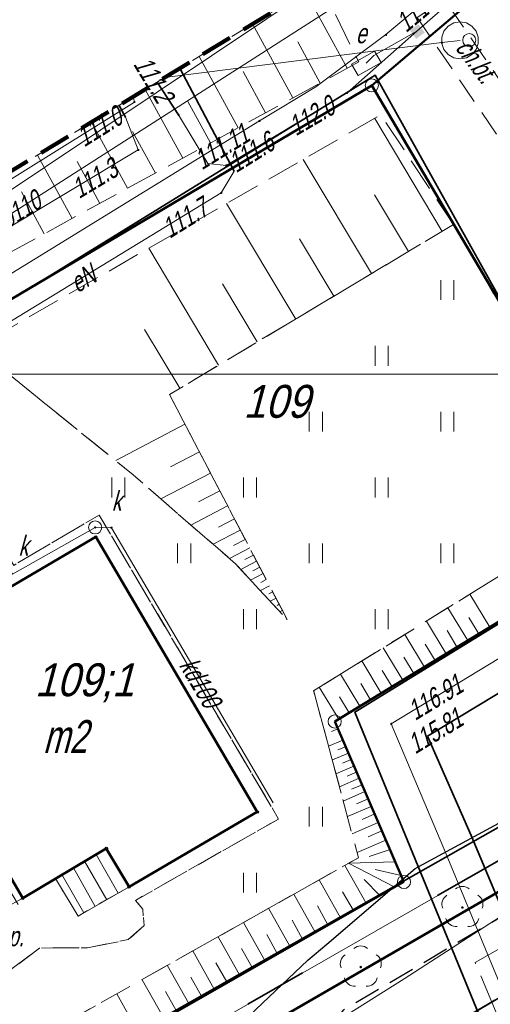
# Model space of a CAD drawing. Extents: x 7463256 to 7464485, y 5957341 to 5958260.
# Tile 157 of 256: x 7463821 to 7463839, y 5957726 to 5957763. Entities that reach past the tile are written whole.
import ezdxf
from ezdxf import colors
from ezdxf.entities.mleader import LeaderData, LeaderLine
from ezdxf.enums import TextEntityAlignment as Align
from ezdxf.math import Vec2, Vec3

# ---------------------------------------------------------------- set-up
doc = ezdxf.new("R2010")
doc.units = 0
doc.header["$MEASUREMENT"] = 0
for name, pattern in [('1.5_0.5', [2, 1.5, -0.5]), ('218-500', [1, 0.5, -0.5]), ('4', [1.8, 1.2, -0.6]), ('l219_500', [0]), ('mz1.0_0.5', [1.5, 1, -0.5]), ('mz1.25_0.5', [1.75, 1.25, -0.5]), ('mz2.0_0.5', [2.5, 2, -0.5])]:
    doc.linetypes.add(name, pattern=pattern)
doc.layers.get('0').update_dxf_attribs({"color": 2, "linetype": 'CONTINUOUS', "lineweight": 5})
for name, color, linetype in [('000 Inne (niezydentyfikowane)', 7, 'CONTINUOUS'), ('202-Punkt graniczny stabilizowany trwale', 7, 'CONTINUOUS'), ('211-Nr działki', 7, 'CONTINUOUS'), ('218-Granica użytku', 7, 'CONTINUOUS'), ('219-Linia granicy', 7, 'CONTINUOUS'), ('312-Budynek (powierzchnia)', 7, 'CONTINUOUS'), ('312-Numer ewidencyjny budynku', 7, 'CONTINUOUS'), ('312-Numer ewidencyjny budynku-Atr124', 7, 'CONTINUOUS'), ('352-schody (powierzchnia)', 7, 'CONTINUOUS'), ('chodnik (powierzchnia)', 7, 'CONTINUOUS'), ('chodnik (powierzchnia)-Atr17', 7, 'CONTINUOUS'), ('drzewo liściaste (punkt)', 7, 'CONTINUOUS'), ('jezdnia (powierzchnia)', 7, 'CONTINUOUS'), ('komora podziemna - przewód kanalizacyjny (powierzchnia)', 7, 'CONTINUOUS'), ('krawężnik (linia)', 7, 'CONTINUOUS'), ('Obszar opracowania', 7, 'CONTINUOUS'), ('ogrodzenie trwałe (linia)', 7, 'CONTINUOUS'), ('przewód ciepłowniczy (linia)', 7, 'CONTINUOUS'), ('przewód ciepłowniczy - projektowany lub w budowie (linia) - ob. projektowany', 7, 'CONTINUOUS'), ('przewód elektroenergetyczny (linia)', 7, 'CONTINUOUS'), ('przewód elektroenergetyczny (linia)-Atr1', 7, 'CONTINUOUS'), ('przewód gazowy (linia)', 7, 'CONTINUOUS'), ('przewód kanalizacyjny (linia)', 7, 'CONTINUOUS'), ('przewód kanalizacyjny (linia)-Atr1', 7, 'CONTINUOUS'), ('przewód telekomunikacyjny (linia)', 7, 'CONTINUOUS'), ('przewód wodociągowy (linia)', 7, 'CONTINUOUS'), ('przewód wodociągowy (linia)-Atr1', 7, 'CONTINUOUS'), ('Punkt budynku', 7, 'CONTINUOUS'), ('punkt o określonej wysokości (sieć ciepłownicza)', 7, 'CONTINUOUS'), ('punkt o określonej wysokości (sieć ciepłownicza)-Atr2', 7, 'CONTINUOUS'), ('punkt o określonej wysokości (sieć ciepłownicza)-Atr3', 7, 'CONTINUOUS'), ('punkt o określonej wysokości (sieć elektroenergetyczna)', 7, 'CONTINUOUS'), ('punkt o określonej wysokości (sieć elektroenergetyczna)-Atr2', 7, 'CONTINUOUS'), ('punkt o określonej wysokości (sieć gazowa)', 7, 'CONTINUOUS'), ('punkt o określonej wysokości (sieć gazowa)-Atr2', 7, 'CONTINUOUS'), ('punkt o określonej wysokości (sieć kanalizacyjna)', 7, 'CONTINUOUS'), ('rura ochronna - przewód ciepłowniczy (linia)', 7, 'CONTINUOUS'), ('rura ochronna - przewód elektroenergetyczny (linia)', 7, 'CONTINUOUS'), ('skarpa nieumocniona (powierzchnia)', 7, 'CONTINUOUS'), ('studzienka okrągła - przewód kanalizacyjny (punkt)', 7, 'CONTINUOUS'), ('studzienka okrągła - przewód kanalizacyjny (punkt)-Atr17', 7, 'CONTINUOUS'), ('szafa kablowa (punkt)', 7, 'CONTINUOUS'), ('szafa kablowa (punkt)-Atr17', 7, 'CONTINUOUS'), ('trawnik (powierzchnia)', 7, 'CONTINUOUS'), ('trawnik (powierzchnia) - symbol', 7, 'CONTINUOUS'), ('Wstawianie ramki sekcyjnej z opisem', 7, 'CONTINUOUS'), ('właz okrągły - siec kanalizacyjna (punkt)', 7, 'CONTINUOUS'), ('złącze kablowe - siec elektroenergetyczna (punkt)', 7, 'CONTINUOUS')]:
    doc.layers.add(name, color=color, linetype=linetype)
doc.layers.add('OBMBS-21-18876-opis proj', color=1, linetype='CONTINUOUS', lineweight=18)
doc.styles.get("Standard").update_dxf_attribs({"font": 'txt', "width": 0.75})
doc.linetypes.add('902-500', pattern='A,3.75,0,[1,ksztalty.shx,S=0.5,R=0,X=0,Y=0],3.75', length=7.5)

# ---------------------------------------------------------------- blocks, each defined once
blk = doc.blocks.new('US15')
at = {"color": 0, "linetype": 'Continuous', "lineweight": 13}
blk.add_circle((0, 0), 0.25, dxfattribs=at)
blk = doc.blocks.new('PW01')
at = {"linetype": 'Continuous', "lineweight": 13}
h = blk.add_hatch(color=0, dxfattribs=at)
edge = h.paths.add_edge_path()
edge.add_arc((0, 0), 0.045, 0, 360)
blk = doc.blocks.new('OP021')
at = {"linetype": 'Continuous', "lineweight": 13}
h = blk.add_hatch(color=0, dxfattribs=at)
edge = h.paths.add_edge_path()
edge.add_arc((0, 0), 0.05, 0, 360)
at = {"color": 0, "linetype": 'Continuous', "lineweight": 13}
for centre, start, end in [((0, 0.4), 49.272, 130.728), ((-0.38, 0.124), 121.308, 202.548), ((0.38, 0.124), 337.452, 58.692), ((-0.235, -0.324), 193.221, 274.871), ((0.235, -0.324), 265.129, 346.779)]:
    blk.add_arc(centre, 0.4, start, end, dxfattribs=at)
blk = doc.blocks.new('US17')
at = {"color": 0, "linetype": 'Continuous', "lineweight": 13}
for p, q in [((-0.5, -0.25), (-0.5, 0.25)), ((-0.5, 0.25), (0.5, 0.25)), ((0.5, -0.25), (0.5, 0.25)), ((-0.5, -0.25), (0.5, -0.25))]:
    blk.add_line(p, q, dxfattribs=at)
blk = doc.blocks.new('US29')
at = {"color": 0, "linetype": 'Continuous', "lineweight": 0}
blk.add_solid([(-0.193, -0.222), (-0.193, 0.178), (0.207, -0.222), (0.207, 0.178)], dxfattribs=at)
blk = doc.blocks.new('US22')
at = {"color": 0, "linetype": 'Continuous', "lineweight": 13}
blk.add_circle((0, 0), 0.25, dxfattribs=at)
blk = doc.blocks.new('TU04')
at = {"color": 0, "linetype": 'Continuous', "lineweight": 13}
for p, q in [((0, 0), (0, 0.75)), ((0.5, 0), (0.5, 0.75))]:
    blk.add_line(p, q, dxfattribs=at)
blk = doc.blocks.new('202')
at = {"color": 0, "linetype": 'Continuous', "lineweight": 0}
blk.add_circle((0, 0), 0.25, dxfattribs=at)
blk = doc.blocks.new('PUNKTBUD')
at = {"color": 0}
blk.add_circle((0, 0), 0.045, dxfattribs=at)

msp = doc.modelspace()

# ---------------------------------------------------------------- linework, layer by layer
at = {"layer": '000 Inne (niezydentyfikowane)', "color": 7, "linetype": 'Continuous', "lineweight": 13}
for p, q in [((7463833.12, 5957761.61), (7463831.534, 5957764.519)), ((7463831.06, 5957760.49), (7463829.528, 5957763.295)), ((7463832.1, 5957761.05), (7463831.25, 5957762.61)), ((7463828.98, 5957759.35), (7463827.497, 5957762.057)), ((7463830.02, 5957759.92), (7463829.17, 5957761.49)), ((7463826.88, 5957758.2), (7463825.455, 5957760.81)), ((7463827.93, 5957758.78), (7463827.07, 5957760.35)), ((7463824.78, 5957757.06), (7463823.416, 5957759.567)), ((7463836.73, 5957755.42), (7463834.17, 5957759.71)), ((7463825.84, 5957757.63), (7463824.97, 5957759.21)), ((7463822.68, 5957755.91), (7463821.361, 5957758.313)), ((7463823.73, 5957756.48), (7463822.87, 5957758.07)), ((7463834.05, 5957753.82), (7463831.45, 5957758.15)), ((7463821.62, 5957755.33), (7463820.75, 5957756.92)), ((7463835.45, 5957754.65), (7463834.16, 5957756.81)), ((7463831.17, 5957752.09), (7463828.54, 5957756.48)), ((7463832.62, 5957752.96), (7463831.31, 5957755.14)), ((7463828.24, 5957750.34), (7463825.59, 5957754.78)), ((7463829.71, 5957751.22), (7463828.39, 5957753.43)), ((7463826.77, 5957749.46), (7463825.43, 5957751.69)), ((7463826.96, 5957748.1), (7463824.33, 5957746.72)), ((7463827.51, 5957747.05), (7463826.41, 5957746.48)), ((7463827.93, 5957746.24), (7463826.05, 5957745.26)), ((7463828.28, 5957745.57), (7463827.47, 5957745.15)), ((7463828.58, 5957745), (7463827.19, 5957744.27)), ((7463828.84, 5957744.51), (7463828.24, 5957744.19)), ((7463829.06, 5957744.08), (7463828.03, 5957743.54)), ((7463829.25, 5957743.72), (7463828.81, 5957743.49)), ((7463829.42, 5957743.41), (7463828.65, 5957743)), ((7463829.68, 5957742.9), (7463829.08, 5957742.58)), ((7463829.56, 5957743.13), (7463829.23, 5957742.96)), ((7463829.8, 5957742.67), (7463829.54, 5957742.53)), ((7463829.93, 5957742.43), (7463829.45, 5957742.18)), ((7463830.05, 5957742.2), (7463829.84, 5957742.09)), ((7463830.17, 5957741.96), (7463829.83, 5957741.78)), ((7463830.3, 5957741.73), (7463830.15, 5957741.66)), ((7463830.42, 5957741.5), (7463830.2, 5957741.38)), ((7463838.54, 5957740.39), (7463837.78, 5957741.64)), ((7463830.54, 5957741.26), (7463830.46, 5957741.22)), ((7463830.66, 5957741.03), (7463830.57, 5957740.98)), ((7463837.71, 5957739.89), (7463836.95, 5957741.13)), ((7463830.79, 5957740.79), (7463830.77, 5957740.79)), ((7463838.12, 5957740.14), (7463837.74, 5957740.76)), ((7463836.88, 5957739.38), (7463836.13, 5957740.62)), ((7463836.06, 5957738.88), (7463835.31, 5957740.11)), ((7463837.29, 5957739.64), (7463836.92, 5957740.26)), ((7463835.24, 5957738.38), (7463834.49, 5957739.61)), ((7463836.47, 5957739.13), (7463836.09, 5957739.75)), ((7463835.65, 5957738.63), (7463835.27, 5957739.25)), ((7463834.42, 5957737.89), (7463833.68, 5957739.11)), ((7463833.61, 5957737.39), (7463832.87, 5957738.61)), ((7463834.83, 5957738.13), (7463834.45, 5957738.75)), ((7463832.8, 5957736.9), (7463832.06, 5957738.11)), ((7463834.01, 5957737.64), (7463833.64, 5957738.25)), ((7463833.2, 5957737.14), (7463832.83, 5957737.75)), ((7463832.77, 5957736.53), (7463832.53, 5957736.43)), ((7463832.96, 5957736.1), (7463832.42, 5957735.87)), ((7463833.06, 5957735.85), (7463832.77, 5957735.73)), ((7463833.17, 5957735.61), (7463832.56, 5957735.35)), ((7463833.38, 5957735.12), (7463832.69, 5957734.83)), ((7463833.27, 5957735.37), (7463832.95, 5957735.23)), ((7463833.48, 5957734.89), (7463833.12, 5957734.74)), ((7463833.58, 5957734.66), (7463832.83, 5957734.33)), ((7463833.69, 5957734.41), (7463833.29, 5957734.24)), ((7463833.8, 5957734.15), (7463832.97, 5957733.79)), ((7463834.04, 5957733.59), (7463833.13, 5957733.2)), ((7463833.92, 5957733.88), (7463833.48, 5957733.69)), ((7463834.17, 5957733.3), (7463833.69, 5957733.09)), ((7463834.3, 5957732.98), (7463833.31, 5957732.55)), ((7463834.44, 5957732.66), (7463833.92, 5957732.43)), ((7463834.59, 5957732.31), (7463833.5, 5957731.84)), ((7463834.75, 5957731.95), (7463833.96, 5957731.69)), ((7463833.84, 5957729.91), (7463833.03, 5957731.35)), ((7463834.95, 5957731.48), (7463833.17, 5957731.43)), ((7463834.93, 5957730.52), (7463833.17, 5957731.43)), ((7463835.18, 5957730.96), (7463834.18, 5957731.19)), ((7463832.87, 5957729.36), (7463832.06, 5957730.8)), ((7463834.36, 5957730.2), (7463833.77, 5957730.81)), ((7463831.91, 5957728.82), (7463831.1, 5957730.26)), ((7463833.36, 5957729.63), (7463832.95, 5957730.35)), ((7463830.95, 5957728.28), (7463830.14, 5957729.72)), ((7463832.39, 5957729.09), (7463831.99, 5957729.81)), ((7463829.99, 5957727.74), (7463829.18, 5957729.18)), ((7463831.43, 5957728.55), (7463831.03, 5957729.27)), ((7463830.47, 5957728.01), (7463830.07, 5957728.73)), ((7463829.03, 5957727.2), (7463828.22, 5957728.64)), ((7463828.07, 5957726.65), (7463827.26, 5957728.1)), ((7463829.51, 5957727.47), (7463829.11, 5957728.19)), ((7463828.55, 5957726.93), (7463828.14, 5957727.65)), ((7463827.11, 5957726.11), (7463826.29, 5957727.56)), ((7463826.15, 5957725.57), (7463825.33, 5957727.01)), ((7463827.59, 5957726.38), (7463827.18, 5957727.1)), ((7463825.18, 5957725.03), (7463824.37, 5957726.47)), ((7463826.63, 5957725.84), (7463826.22, 5957726.56))]:
    msp.add_line(p, q, dxfattribs=at)
at = {"layer": '218-Granica użytku', "color": 3, "linetype": '218-500', "lineweight": 18, "flags": 128}
for points in [[(7463834.06, 5957760.96), (7463847.34, 5957772.22)], [(7463803.56, 5957742.9), (7463834.06, 5957760.96)], [(7463844.17, 5957743.82), (7463832.65, 5957736.81)], [(7463832.65, 5957736.81), (7463835.28, 5957730.72)], [(7463835.28, 5957730.72), (7463822.51, 5957723.44)]]:
    msp.add_lwpolyline(points, dxfattribs=at)
at = {"layer": '219-Linia granicy', "color": 3, "linetype": 'l219_500', "lineweight": 50, "flags": 128}
for points in [[(7463844.86, 5957770.12), (7463834.06, 5957760.96)], [(7463834.06, 5957760.96), (7463803.56, 5957742.9)], [(7463844.17, 5957743.82), (7463834.06, 5957760.96)], [(7463844.17, 5957743.82), (7463832.65, 5957736.81)], [(7463835.28, 5957730.72), (7463832.65, 5957736.81)], [(7463849.13, 5957736.27), (7463829.76, 5957725.08)], [(7463835.28, 5957730.72), (7463819.84, 5957721.92)]]:
    msp.add_lwpolyline(points, dxfattribs=at)
at = {"layer": '312-Budynek (powierzchnia)', "color": 7, "linetype": 'Continuous', "lineweight": 50, "flags": 128}
for points in [[(7463820.32, 5957741.91), (7463823.57, 5957743.82)], [(7463823.57, 5957743.82), (7463829.71, 5957733.38)], [(7463820.8, 5957730.1), (7463815.54, 5957739.08)], [(7463829.71, 5957733.38), (7463824.84, 5957730.53)], [(7463823.97, 5957731.99), (7463820.8, 5957730.1)], [(7463824.84, 5957730.53), (7463823.97, 5957731.99)]]:
    msp.add_lwpolyline(points, dxfattribs=at)
at = {"layer": '352-schody (powierzchnia)', "color": 7, "linetype": 'Continuous', "lineweight": 18, "flags": 128}
msp.add_lwpolyline([(7463824.84, 5957730.53), (7463822.9, 5957729.42), (7463822.04, 5957730.85), (7463823.97, 5957731.99)], close=True, dxfattribs=at)
msp.add_lwpolyline([(7463824.84, 5957730.53), (7463822.9, 5957729.42), (7463822.04, 5957730.85), (7463823.97, 5957731.99)], close=True, dxfattribs=at)
for points in [[(7463823.583, 5957731.761), (7463824.422, 5957730.291)], [(7463823.152, 5957731.507), (7463823.988, 5957730.043)], [(7463822.291, 5957730.998), (7463823.12, 5957729.546)], [(7463822.722, 5957731.253), (7463823.554, 5957729.794)]]:
    msp.add_lwpolyline(points, dxfattribs=at)
at = {"layer": 'chodnik (powierzchnia)', "color": 7, "linetype": 'mz1.0_0.5', "lineweight": 30, "flags": 128}
msp.add_lwpolyline([(7463980.9, 5957809.69), (7463980.23, 5957808.11), (7463978.66, 5957805.82), (7463958.13, 5957793.13), (7463953.95, 5957792.78), (7463879.53, 5957749.82), (7463872.55, 5957745.41), (7463861.81, 5957738.59), (7463862.06, 5957738.12), (7463851.57, 5957733.65), (7463849.81, 5957732.79), (7463833.84, 5957723.34), (7463832.72, 5957722.31), (7463825.06, 5957713.31), (7463824, 5957712.35), (7463820.3, 5957711.85), (7463819.59, 5957711.95), (7463818.22, 5957712.22), (7463818.86, 5957712.81), (7463817.86, 5957713.96), (7463818.82, 5957714.84), (7463820.15, 5957713.47), (7463821.23, 5957713.2), (7463821.75, 5957713.23), (7463824.07, 5957715.42), (7463832.99, 5957725.87), (7463849.35, 5957735.54), (7463879.82, 5957751.85), (7463954.24, 5957794.8), (7463957.3, 5957795.12)], close=True, dxfattribs=at)
at = {"layer": 'chodnik (powierzchnia)', "color": 7, "linetype": 'mz1.0_0.5', "lineweight": 18, "flags": 128}
for points in [[(7463835.78, 5957763.54), (7463836.83, 5957764.21), (7463840.17, 5957759.32), (7463839.12, 5957758.63)], [(7463818.9, 5957729.78), (7463820.33, 5957729.84), (7463820.8, 5957730.1), (7463822.04, 5957730.85), (7463822.9, 5957729.42), (7463823.2, 5957729.6), (7463823.5, 5957729.77), (7463823.8, 5957729.95), (7463824.84, 5957730.53), (7463829.71, 5957733.38), (7463823.57, 5957743.82), (7463820.32, 5957741.91), (7463816.95, 5957747.49), (7463817.48, 5957747.78), (7463820.46, 5957742.74), (7463823.7, 5957744.65), (7463830.52, 5957733.11), (7463825.08, 5957730.02), (7463825.36, 5957729.69), (7463825.41, 5957729.07), (7463824.81, 5957728.53), (7463823.26, 5957728.22), (7463821.44, 5957728.21), (7463819.41, 5957726.69), (7463816.68, 5957722.82), (7463815.01, 5957720.15), (7463813.64, 5957721.61), (7463815.56, 5957723.89), (7463818.2, 5957727.5), (7463817.74, 5957729.63)]]:
    msp.add_lwpolyline(points, close=True, dxfattribs=at)
at = {"layer": 'jezdnia (powierzchnia)', "color": 7, "linetype": '1.5_0.5', "lineweight": 18, "flags": 128}
msp.add_lwpolyline([(7463827.47, 5957715.22), (7463825.06, 5957713.31), (7463832.72, 5957722.31), (7463833.84, 5957723.34), (7463849.81, 5957732.79), (7463851.57, 5957733.65), (7463862.06, 5957738.12), (7463871.04, 5957741.98), (7463872.84, 5957742.74), (7463871.58, 5957742.02), (7463834.51, 5957720.09), (7463831.55, 5957718.14)], close=True, dxfattribs=at)
at = {"layer": 'komora podziemna - przewód kanalizacyjny (powierzchnia)', "color": 34, "linetype": 'Continuous', "lineweight": 18, "flags": 128}
msp.add_lwpolyline([(7463837.41, 5957763.37), (7463837.65, 5957763.33), (7463837.86, 5957763.21), (7463838.02, 5957763.02), (7463838.1, 5957762.79), (7463838.1, 5957762.55), (7463838.02, 5957762.32), (7463837.86, 5957762.13), (7463837.65, 5957762.01), (7463837.41, 5957761.97), (7463837.17, 5957762.01), (7463836.96, 5957762.13), (7463836.8, 5957762.32), (7463836.72, 5957762.55), (7463836.72, 5957762.79), (7463836.8, 5957763.02), (7463836.96, 5957763.21), (7463837.17, 5957763.33)], close=True, dxfattribs=at)
at = {"layer": 'krawężnik (linia)', "color": 7, "linetype": 'Continuous', "lineweight": 25, "flags": 128}
msp.add_lwpolyline([(7463824, 5957712.35), (7463825.06, 5957713.31), (7463832.72, 5957722.31), (7463833.84, 5957723.34), (7463849.81, 5957732.79), (7463851.57, 5957733.65), (7463862.06, 5957738.12)], dxfattribs=at)
at = {"layer": 'Obszar opracowania', "color": 132, "linetype": '4', "lineweight": 200, "flags": 128}
msp.add_lwpolyline([(7463648.63, 5957598.42), (7463381.17, 5957559), (7463352.31, 5957567.45), (7463255.88, 5957568.85), (7463280.41, 5957340.9), (7463468.95, 5957378.08), (7463536.66, 5957509.53), (7463626.95, 5957460.4), (7463653.5, 5957411.27), (7463734.5, 5957471.02), (7463879.22, 5957698.07), (7464314.97, 5957939.96), (7464470.72, 5957945.23), (7464483.34, 5958244.06), (7464262.86, 5958260.06), (7464240.11, 5958013.73), (7463789.91, 5957739.13), (7463712.41, 5957593.35)], close=True, dxfattribs=at)
at = {"layer": 'ogrodzenie trwałe (linia)', "color": 7, "linetype": '902-500', "lineweight": 35, "flags": 128}
msp.add_lwpolyline([(7463815.68, 5957749.95), (7463834.18, 5957761.35), (7463847.43, 5957737.65), (7463819.87, 5957722.03), (7463816.68, 5957722.82), (7463815.56, 5957723.89), (7463802.77, 5957736.36), (7463803.45, 5957743.14)], dxfattribs=at)
at = {"layer": 'przewód ciepłowniczy (linia)', "color": 212, "linetype": 'Continuous', "lineweight": 18, "flags": 128}
msp.add_lwpolyline([(7463816.56, 5957665.9), (7463826.55, 5957684.75), (7463827.81, 5957686.54), (7463829.03, 5957688.29), (7463831.47, 5957690.7), (7463833.36, 5957692.67), (7463843.59, 5957703.54), (7463847.04, 5957707.24), (7463843.22, 5957716.52), (7463839.44, 5957725.6), (7463836.79, 5957731.99), (7463834.8, 5957736.72), (7463848.12, 5957744.81), (7463859.19, 5957751.53), (7463869.76, 5957757.96), (7463886.77, 5957768.01), (7463883.56, 5957773.97), (7463892.68, 5957779.24), (7463896.07, 5957773.43), (7463914.01, 5957783.57)], dxfattribs=at)
at = {"layer": 'przewód ciepłowniczy - projektowany lub w budowie (linia) - ob. projektowany', "color": 212, "linetype": 'mz2.0_0.5', "lineweight": 18, "flags": 128}
msp.add_lwpolyline([(7463827.45, 5957686.81), (7463846.51, 5957707.33), (7463837.98, 5957727.66), (7463921.05, 5957775.08), (7463942.95, 5957787.9), (7463968.43, 5957803.38), (7463962.63, 5957813.37), (7463990.1, 5957829.4), (7463996.25, 5957818.66), (7464026.15, 5957837.03), (7464036.53, 5957843.58), (7464048.34, 5957851.03), (7464051.52, 5957852.92), (7464069.07, 5957863.22), (7464072.1, 5957864.8), (7464075.65, 5957866.88), (7464079.8, 5957868.9), (7464096.3, 5957878.8), (7464114.52, 5957889.73), (7464110.7, 5957895.89), (7464137.6, 5957910.6), (7464169.07, 5957928.77), (7464165.42, 5957934.93), (7464175.2, 5957940.28), (7464178.92, 5957933.88), (7464207.9, 5957951.17), (7464220.7, 5957958.86), (7464224.58, 5957961.12), (7464228.92, 5957963.56), (7464232.65, 5957965.56), (7464236.86, 5957967.74), (7464243.8, 5957971.13), (7464248.79, 5957973.41), (7464251.98, 5957974.81), (7464257.04, 5957976.93), (7464262.4, 5957979.02)], dxfattribs=at)
at = {"layer": 'przewód elektroenergetyczny (linia)', "color": 1, "linetype": 'Continuous', "lineweight": 18, "flags": 128}
for points in [[(7463784.25, 5957663.85), (7463788.88, 5957671.22), (7463800.25, 5957688.56), (7463805.05, 5957694.23), (7463825.11, 5957718.69), (7463830.32, 5957723.92), (7463832.35, 5957725.2), (7463835.29, 5957727.04), (7463840.76, 5957730.57), (7463854.83, 5957738.48), (7463862.19, 5957744.9), (7463869.88, 5957751.68), (7463874.03, 5957754.71), (7463877.47, 5957757.09), (7463889.48, 5957763.99), (7463905.46, 5957773.78), (7463921.52, 5957783.6), (7463924.36, 5957785.61), (7463931.77, 5957790.66), (7463934.27, 5957792.4), (7463940.57, 5957795.91), (7463943.95, 5957798.07)], [(7463835.77, 5957763.02), (7463851.356, 5957776.609)], [(7463833.85, 5957761.8), (7463834.13, 5957762.09), (7463835.77, 5957763.02), (7463833.12, 5957760.68)], [(7463817.16, 5957736.34), (7463815.83, 5957735.8), (7463811.55, 5957743.65), (7463812.24, 5957746.67), (7463814.05, 5957748.21), (7463816.81, 5957749.86), (7463828.34, 5957756.88), (7463828.83, 5957757.7), (7463826.771, 5957761.613)], [(7463824.458, 5957760.202), (7463824.7, 5957759.75), (7463825.19, 5957758.51), (7463817.46, 5957753.88), (7463816.73, 5957753.46), (7463815.71, 5957752.92), (7463807.79, 5957747.43), (7463805.61, 5957745.86), (7463797.54, 5957739.36), (7463797.83, 5957737.82), (7463800.85, 5957734.34), (7463801.56, 5957733.5), (7463806.14, 5957728.73), (7463816.57, 5957718.54), (7463817.7, 5957719.11), (7463818.42, 5957719.58), (7463821.09, 5957721.67), (7463823.69, 5957722.78), (7463825.2, 5957723.61), (7463827.94, 5957725.27), (7463851.4, 5957738.7), (7463861.48, 5957745.36), (7463872.26, 5957752.02), (7463887.57, 5957761.53)], [(7463833.12, 5957760.68), (7463828.53, 5957757.92), (7463827.83, 5957757.99), (7463826.72, 5957759.84), (7463825.912, 5957761.089)]]:
    msp.add_lwpolyline(points, dxfattribs=at)
at = {"layer": 'przewód elektroenergetyczny (linia)', "color": 1, "linetype": 'Continuous', "lineweight": 18}
msp.add_lwpolyline([(7463810.914, 5957709.219), (7463809.81, 5957709.09), (7463811.31, 5957710.29), (7463811.5, 5957710.96), (7463816.08, 5957715.14), (7463820.43, 5957717.34), (7463820.97, 5957718.76), (7463818.88, 5957718.19), (7463803.72, 5957732.37), (7463798.66, 5957738.07), (7463799.12, 5957740.01), (7463800.04, 5957744.07), (7463800.26, 5957744.87), (7463825.04, 5957760.33), (7463824.994, 5957760.53), (7463825.04, 5957760.33), (7463800.26, 5957744.87), (7463800.04, 5957744.07), (7463799.12, 5957740.01), (7463798.66, 5957738.07), (7463803.72, 5957732.37), (7463818.88, 5957718.19)], dxfattribs=at)
at = {"layer": 'przewód gazowy (linia)', "color": 40, "linetype": 'Continuous', "lineweight": 18, "flags": 128}
msp.add_lwpolyline([(7463792.95, 5957725.39), (7463794.35, 5957726.97), (7463799.44, 5957732.01), (7463801.34, 5957733.88), (7463802.95, 5957742.92), (7463803.25, 5957743.27), (7463816.92, 5957751.7), (7463829.79, 5957759.61), (7463831.93, 5957760.9), (7463834.59, 5957762.89), (7463840.64, 5957767.95), (7463843.08, 5957770.19), (7463847.574, 5957774.302)], dxfattribs=at)
at = {"layer": 'przewód kanalizacyjny (linia)', "color": 34, "linetype": 'Continuous', "lineweight": 18, "flags": 128}
for points in [[(7463826.186, 5957761.257), (7463836.72, 5957762.59), (7463837.41, 5957762.67)], [(7463820.63, 5957729.86), (7463815.11, 5957739.17), (7463811.77, 5957744.66), (7463811.87, 5957745.27), (7463816.87, 5957748.25), (7463820.41, 5957742.4), (7463823.55, 5957744.18), (7463824.17, 5957744.17), (7463830.31, 5957733.73)]]:
    msp.add_lwpolyline(points, dxfattribs=at)
at = {"layer": 'przewód telekomunikacyjny (linia)', "color": 30, "linetype": 'Continuous', "lineweight": 18, "flags": 128}
msp.add_lwpolyline([(7463812.384, 5957752.838), (7463819.55, 5957756.47), (7463832.174, 5957764.909)], dxfattribs=at)
at = {"layer": 'przewód wodociągowy (linia)', "color": 5, "linetype": 'Continuous', "lineweight": 18, "flags": 128}
msp.add_lwpolyline([(7463847.215, 5957774.083), (7463841.58, 5957769.68), (7463806.93, 5957747.5), (7463786.936, 5957733.536)], dxfattribs=at)
at = {"layer": 'rura ochronna - przewód ciepłowniczy (linia)', "color": 212, "linetype": 'Continuous', "lineweight": 35, "flags": 128}
for points in [[(7463815.81, 5957666.93), (7463825.58, 5957685.32), (7463827.98, 5957688.9), (7463831.41, 5957692.27), (7463832.35, 5957693.26), (7463833.15, 5957694.1), (7463845.69, 5957707.29), (7463838.43, 5957724.96), (7463833.42, 5957737.17), (7463844.58, 5957744.02), (7463866.71, 5957757.48), (7463885.18, 5957768.2), (7463881.95, 5957774.3), (7463893.09, 5957780.79), (7463896.57, 5957774.95), (7463920.87, 5957788.77), (7463922.57, 5957790.3), (7463924.77, 5957791.24), (7463940.48, 5957800.73), (7463953.7, 5957808.78)], [(7463956.66, 5957807.79), (7463937.74, 5957796.83), (7463925.6, 5957789.77), (7463923.56, 5957788.86), (7463921.57, 5957787.5), (7463920.17, 5957785.67), (7463914.68, 5957782.64), (7463895.57, 5957771.9), (7463892.27, 5957777.69), (7463885.17, 5957773.63), (7463888.35, 5957767.82), (7463872.8, 5957758.43), (7463851.65, 5957745.59), (7463836.17, 5957736.26), (7463837.83, 5957732.48), (7463844.33, 5957717.03), (7463848.39, 5957707.18), (7463844.27, 5957702.72), (7463833.56, 5957691.23), (7463832.35, 5957689.97), (7463831.53, 5957689.12), (7463830.08, 5957687.68), (7463827.51, 5957684.17), (7463817.32, 5957664.87)]]:
    msp.add_lwpolyline(points, dxfattribs=at)
at = {"layer": 'rura ochronna - przewód elektroenergetyczny (linia)', "color": 6, "linetype": 'Continuous', "lineweight": 30}
msp.add_lwpolyline([(7463788.06, 5957667.97), (7463789.67, 5957670.34), (7463788.95, 5957670.98), (7463787.97, 5957670.39), (7463788, 5957668.97), (7463787.04, 5957668.3), (7463786.6, 5957669), (7463787.69, 5957671.01), (7463789.2, 5957671.96), (7463797.35, 5957686.34), (7463807.57, 5957704.32), (7463811.26, 5957709.26), (7463811.26, 5957709.26), (7463813.24, 5957710.54), (7463828.18, 5957724.48), (7463831.63, 5957727.75), (7463832.35, 5957728.36), (7463835.71, 5957731.23), (7463853.62, 5957740.94), (7463861.95, 5957746.1), (7463871.6, 5957752.44), (7463884.44, 5957760.87), (7463892.53, 5957766.21)], dxfattribs=at)
at = {"layer": 'rura ochronna - przewód elektroenergetyczny (linia)', "color": 1, "linetype": 'Continuous', "lineweight": 35, "flags": 128}
for points in [[(7463828.83, 5957757.7), (7463826.771, 5957761.613)], [(7463826.72, 5957759.84), (7463825.912, 5957761.089)], [(7463824.458, 5957760.202), (7463824.7, 5957759.75)], [(7463836.56, 5957730.21), (7463838.91, 5957731.55)], [(7463831.43, 5957727.27), (7463829.35, 5957726.08)]]:
    msp.add_lwpolyline(points, dxfattribs=at)
at = {"layer": 'skarpa nieumocniona (powierzchnia)', "color": 7, "linetype": 'mz1.25_0.5', "lineweight": 18, "flags": 128}
for points in [[(7463833.56, 5957761.85), (7463819.57, 5957754.21), (7463816.64, 5957752.13), (7463817.18, 5957755.76), (7463832.08, 5957764.85)], [(7463837.16, 5957755.68), (7463826.37, 5957749.22), (7463830.84, 5957740.69), (7463828.88, 5957742.8), (7463825, 5957746.17), (7463819.02, 5957751.01), (7463834.4, 5957759.84)], [(7463844.17, 5957743.82), (7463832.65, 5957736.81), (7463835.28, 5957730.72), (7463819.87, 5957722.03), (7463816.68, 5957722.82), (7463818.77, 5957723.32), (7463833.55, 5957731.64), (7463831.85, 5957737.98), (7463843.32, 5957745.06)]]:
    msp.add_lwpolyline(points, close=True, dxfattribs=at)
at = {"layer": 'trawnik (powierzchnia)', "color": 7, "linetype": 'mz1.0_0.5', "lineweight": 18, "flags": 128}
msp.add_lwpolyline([(7463843.32, 5957745.06), (7463831.85, 5957737.98), (7463833.55, 5957731.64), (7463818.77, 5957723.32), (7463816.68, 5957722.82), (7463819.41, 5957726.69), (7463821.44, 5957728.21), (7463823.26, 5957728.22), (7463824.81, 5957728.53), (7463825.41, 5957729.07), (7463825.36, 5957729.69), (7463825.08, 5957730.02), (7463830.52, 5957733.11), (7463823.7, 5957744.65), (7463820.46, 5957742.74), (7463817.48, 5957747.78), (7463819.02, 5957751.01), (7463825, 5957746.17), (7463828.88, 5957742.8), (7463830.84, 5957740.69), (7463826.37, 5957749.22), (7463837.16, 5957755.68)], close=True, dxfattribs=at)
at = {"layer": 'Wstawianie ramki sekcyjnej z opisem', "color": 7, "linetype": 'Continuous', "lineweight": 13, "flags": 128}
for points in [[(7463972.769, 5957750), (7463807.731, 5957750)], [(7463807.731, 5957750), (7463972.769, 5957750)]]:
    msp.add_lwpolyline(points, dxfattribs=at)

# ---------------------------------------------------------------- block references
at = {"layer": '202-Punkt graniczny stabilizowany trwale', "color": 3, "linetype": 'Continuous', "lineweight": 18}
for p in [(7463834.06, 5957760.96), (7463832.65, 5957736.81), (7463835.28, 5957730.72)]:
    msp.add_blockref('202', p, dxfattribs=at)
at = {"layer": 'drzewo liściaste (punkt)', "color": 94, "linetype": 'Continuous', "lineweight": 13}
for p in [(7463837.5, 5957729.75), (7463833.64, 5957727.49)]:
    msp.add_blockref('OP021', p, dxfattribs=at)
at = {"layer": 'Punkt budynku', "color": 5, "linetype": 'Continuous', "lineweight": 18}
for p in [(7463823.57, 5957743.82), (7463829.71, 5957733.38), (7463823.97, 5957731.99), (7463824.84, 5957730.53), (7463820.8, 5957730.1)]:
    msp.add_blockref('PUNKTBUD', p, dxfattribs=at)
at = {"layer": 'punkt o określonej wysokości (sieć ciepłownicza)', "color": 212, "linetype": 'Continuous', "lineweight": 13}
msp.add_blockref('PW01', (7463834.8, 5957736.72), dxfattribs=at)
at = {"layer": 'punkt o określonej wysokości (sieć elektroenergetyczna)', "color": 1, "linetype": 'Continuous', "lineweight": 13}
for p in [(7463833.12, 5957760.68), (7463825.04, 5957760.33), (7463826.72, 5957759.84), (7463825.19, 5957758.51), (7463828.53, 5957757.92), (7463828.34, 5957756.88)]:
    msp.add_blockref('PW01', p, dxfattribs=at)
at = {"layer": 'punkt o określonej wysokości (sieć gazowa)', "color": 40, "linetype": 'Continuous', "lineweight": 13}
for p in [(7463834.6, 5957762.88), (7463829.79, 5957759.61)]:
    msp.add_blockref('PW01', p, dxfattribs=at)
at = {"layer": 'punkt o określonej wysokości (sieć kanalizacyjna)', "color": 34, "linetype": 'Continuous', "lineweight": 13}
for p in [(7463836.72, 5957762.58), (7463823.55, 5957744.18), (7463824.17, 5957744.17)]:
    msp.add_blockref('PW01', p, dxfattribs=at)
at = {"layer": 'studzienka okrągła - przewód kanalizacyjny (punkt)', "color": 34, "linetype": 'Continuous', "lineweight": 18}
msp.add_blockref('US15', (7463823.55, 5957744.18), dxfattribs=at)
at = {"layer": 'szafa kablowa (punkt)', "color": 7, "linetype": 'Continuous', "lineweight": 18, "rotation": 29.46}
msp.add_blockref('US17', (7463833.85, 5957761.8), dxfattribs=at)
at = {"layer": 'trawnik (powierzchnia) - symbol', "color": 7, "linetype": 'Continuous', "lineweight": 18}
for p in [(7463836.68, 5957752.82), (7463834.18, 5957750.32), (7463831.68, 5957747.82), (7463836.68, 5957747.82), (7463824.18, 5957745.32), (7463829.18, 5957745.32), (7463834.18, 5957745.32), (7463826.68, 5957742.82), (7463831.68, 5957742.82), (7463836.68, 5957742.82), (7463829.18, 5957740.32), (7463834.18, 5957740.32), (7463831.68, 5957732.82), (7463829.18, 5957730.32)]:
    msp.add_blockref('TU04', p, dxfattribs=at)
at = {"layer": 'właz okrągły - siec kanalizacyjna (punkt)', "color": 7, "linetype": 'Continuous', "lineweight": 18}
msp.add_blockref('US22', (7463837.76, 5957762.68), dxfattribs=at)
at = {"layer": 'złącze kablowe - siec elektroenergetyczna (punkt)', "color": 7, "linetype": 'Continuous', "lineweight": 13, "rotation": 36.52}
msp.add_blockref('US29', (7463835.77, 5957763.02), dxfattribs=at)

# ---------------------------------------------------------------- texts
at = {"layer": '211-Nr działki', "color": 3, "linetype": 'Continuous', "lineweight": 18, "oblique": 15, "width": 0.9}
msp.add_text('109', height=1.25, dxfattribs=at).set_placement((7463829.18, 5957748.34))
at = {"layer": '312-Numer ewidencyjny budynku', "color": 7, "linetype": 'Continuous', "lineweight": 18, "oblique": 15, "width": 0.9}
msp.add_text('109;1', height=1.25, dxfattribs=at).set_placement((7463821.26, 5957737.77))
at = {"layer": '312-Numer ewidencyjny budynku-Atr124', "color": 7, "oblique": 15, "width": 0.72}
msp.add_text('m2', height=1.25, dxfattribs=at).set_placement((7463822.4, 5957736.24), align=Align.MIDDLE_CENTER)
at = {"layer": 'chodnik (powierzchnia)-Atr17', "color": 7, "oblique": 15, "width": 0.72}
msp.add_text('ch.bt.', height=0.75, rotation=306.634, dxfattribs=at).set_placement((7463837.2, 5957762.38))
msp.add_text('ch.kp.', height=0.75, dxfattribs=at).set_placement((7463818.91, 5957728.28))
at = {"layer": 'przewód elektroenergetyczny (linia)-Atr1', "color": 1, "oblique": 15, "width": 0.72}
msp.add_text('eN', height=0.75, rotation=31.59, dxfattribs=at).set_placement((7463822.88, 5957753.06))
at = {"layer": 'przewód kanalizacyjny (linia)-Atr1', "color": 34, "oblique": 15, "width": 0.72}
msp.add_text('kd100', height=0.75, rotation=300.5, dxfattribs=at).set_placement((7463826.72, 5957738.95))
at = {"layer": 'przewód wodociągowy (linia)-Atr1', "color": 5, "oblique": 15, "width": 0.72}
msp.add_text('wo110', height=0.75, rotation=32.06, dxfattribs=at).set_placement((7463819.78, 5957755.23))
at = {"layer": 'punkt o określonej wysokości (sieć ciepłownicza)-Atr2', "color": 212, "oblique": 15, "width": 0.72}
msp.add_text('116.91', height=0.75, rotation=31.273, dxfattribs=at).set_placement((7463835.51, 5957737.15), align=Align.MIDDLE_LEFT)
at = {"layer": 'punkt o określonej wysokości (sieć ciepłownicza)-Atr3', "color": 212, "oblique": 15, "width": 0.72}
msp.add_text('115.81', height=0.75, rotation=31.273, dxfattribs=at).set_placement((7463835.51, 5957735.875), align=Align.MIDDLE_LEFT)
at = {"layer": 'punkt o określonej wysokości (sieć elektroenergetyczna)-Atr2', "color": 1, "oblique": 15, "width": 0.72}
for s, rotation, p in [('111.2', 301.16, (7463824.98, 5957761.77)), ('112.0', 30.23, (7463831.17, 5957759.02)), ('111.0', 31.9, (7463823.13, 5957758.6)), ('111.6', 31.85, (7463828.9, 5957757.62)), ('111.3', 30.92, (7463822.94, 5957756.64)), ('111.7', 31.67, (7463826.38, 5957755.13))]:
    msp.add_text(s, height=0.75, rotation=rotation, dxfattribs=at).set_placement(p)
at = {"layer": 'punkt o określonej wysokości (sieć gazowa)-Atr2', "color": 40, "oblique": 15, "width": 0.72}
for s, rotation, p in [('111.72', 39.77, (7463835.36, 5957762.94)), ('111.11', 31.53, (7463827.6, 5957757.73))]:
    msp.add_text(s, height=0.75, rotation=rotation, dxfattribs=at).set_placement(p)
at = {"layer": 'studzienka okrągła - przewód kanalizacyjny (punkt)-Atr17', "color": 34, "oblique": 15, "width": 0.72}
for p in [(7463824.18, 5957744.81), (7463820.64, 5957743.11)]:
    msp.add_text('k', height=0.75, dxfattribs=at).set_placement(p)
at = {"layer": 'szafa kablowa (punkt)-Atr17', "color": 7, "oblique": 15, "width": 0.72}
msp.add_text('e', height=0.75, dxfattribs=at).set_placement((7463833.45, 5957762.56))

# ---------------------------------------------------------------- next in the draw order: leaders
at = {"layer": 'OBMBS-21-18876-opis proj', "lineweight": 20}
ml = msp.add_multileader_mtext('Standard', dxfattribs=at)
ml.set_content('\\pxqc;{\\W0.9;\\fArial|b0|i0|c238|p34; proj. przewiert sterowany SRS160\\PL=17m}', color=256)
ml.set_leader_properties()
ml.build(insert=Vec2(0, 0))
ml.multileader.update_dxf_attribs({"has_text_frame": 1, "text_right_attachment_type": 0, "dogleg_length": 0.36, "arrow_head_size": 1.3})
ctx = ml.context
ctx.base_point, ctx.char_height, ctx.arrow_head_size, ctx.landing_gap_size, ctx.plane_origin, ctx.plane_x_axis, ctx.plane_y_axis = Vec3(7463828.727, 5957771.23, -10.8), 1.3, 1.3, 0.09, Vec3(7463844.674, 5957843.619, -10.8), Vec3(0.765565, 0.643359), Vec3(-0.643359, 0.765565)
ctx.right_attachment, ctx.text_align_type = 0, 2
notes = []
notes.append((ctx, [(0, (1, 1, 0), (7463842.884, 5957784.146, -10.8), (-0.765565, -0.643359), 0.36, [(0, [(7463876.267, 5957745.826, -10.8)], 0, [])])]))
ctx.mtext.insert, ctx.mtext.text_direction, ctx.mtext.rotation, ctx.mtext.width, ctx.mtext.defined_height, ctx.mtext.alignment, ctx.mtext.flow_direction = Vec3(7463842.539, 5957783.856, -10.8), Vec3(0.765565, 0.643359), 0.698877, 19.44185, 27.692, 3, 5
ctx.mtext.has_bg_fill, ctx.mtext.bg_color, ctx.mtext.bg_scale_factor, ctx.mtext.bg_transparency, ctx.mtext.use_window_bg_color = 1, -1023410167, 1.5, 0, 1
for ctx, leaders in notes:
    for number, flags, end, landing, length, lines in leaders:
        leader = LeaderData()
        leader.index, (leader.has_last_leader_line, leader.has_dogleg_vector, leader.attachment_direction) = number, flags
        leader.last_leader_point, leader.dogleg_vector, leader.dogleg_length = Vec3(end), Vec3(landing), length
        for number, points, colour, breaks in lines:
            line = LeaderLine()
            line.index, line.vertices, line.color, line.breaks = number, Vec3.list(points), colors.encode_raw_color(colour), breaks
            leader.lines.append(line)
        ctx.leaders.append(leader)

doc.saveas('drawing.dxf')
